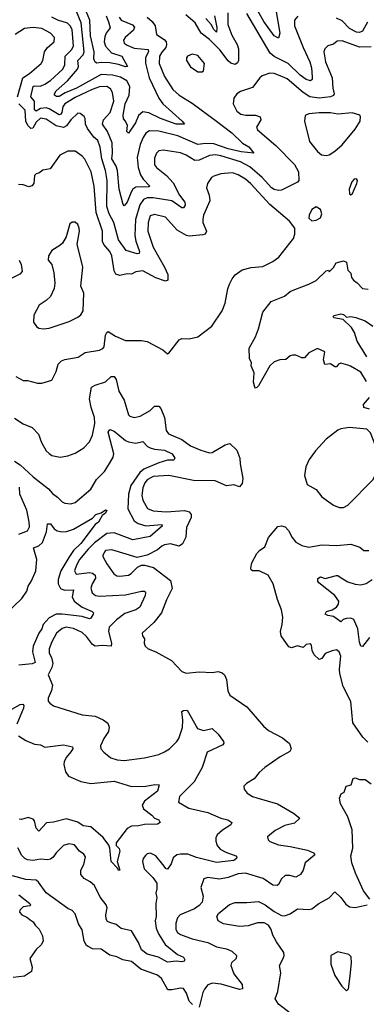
# Model space of a CAD drawing. Extents: x 1954678 to 2060275, y 904822 to 1016299.
# Tile 228 of 256: x 1983672 to 1986072, y 985367 to 992178. Entities that reach past the tile are written whole.
import ezdxf

# ---------------------------------------------------------------- set-up
doc = ezdxf.new("R2010")
doc.units = 0

msp = doc.modelspace()

# ---------------------------------------------------------------- linework, layer by layer
at = {"layer": '0CON20XD'}
for points in [[(1984270.2, 992205), (1984286.2, 992163.8), (1984299.3, 992120.7), (1984271.6, 992085), (1984261.6, 992058.4), (1984257.7, 992025), (1984265.1, 991995.1), (1984308.5, 991948.5), (1984380, 991925), (1984418.8, 991855), (1984405, 991850.6), (1984355, 991868.5), (1984295, 991878.7), (1984235, 991881.8), (1984205, 991876.9), (1984194, 991884), (1984186, 991906), (1984187.5, 991955), (1984161.7, 992065), (1984156.8, 992175), (1984112.4, 992285)], [(1984360.2, 992195), (1984375.4, 992175), (1984452.6, 992142.6), (1984466.5, 992125), (1984459.6, 992105), (1984401.8, 992055), (1984391.5, 992035), (1984395.5, 992015), (1984415, 992000.8), (1984465, 991981.1), (1984562.3, 991972.3), (1984563.8, 991955), (1984543.2, 991915), (1984542.3, 991877.7), (1984568, 991775), (1984635.7, 991635.7), (1984663.2, 991595), (1984797.5, 991475), (1984812.5, 991455), (1984755, 991455.9), (1984647.8, 991495), (1984565, 991534.2), (1984525, 991540.4), (1984495.3, 991515), (1984474.5, 991465), (1984425, 991393.8), (1984414.3, 991404.3), (1984418, 991445), (1984404.2, 991475), (1984391.7, 991491.7), (1984387.6, 991517.6), (1984403.3, 991595), (1984429.5, 991655), (1984434.1, 991715), (1984413.3, 991755), (1984371, 991781), (1984315, 991794.8), (1984235, 991797.9), (1984065.5, 991704.5), (1983987.6, 991672.4), (1983945, 991647.3), (1983926.3, 991646.3), (1983914, 991655), (1983911.9, 991665), (1983923.6, 991685), (1984003.7, 991755), (1984072.7, 991835), (1984079.8, 991855), (1984075.3, 991895), (1984112.4, 991935), (1984119.4, 991955), (1984098.1, 992155), (1984065.4, 992235.4)], [(1985112.5, 992225), (1985114.2, 992145), (1985141.3, 992071.3), (1985177.9, 992005), (1985187.6, 991975), (1985187.7, 991895), (1985180.4, 991879.6), (1985165, 991868.8), (1985135, 991876.7), (1985115, 991892.9), (1985058.2, 991968.2), (1984985, 992041.1), (1984929, 992085), (1984886.7, 992155), (1984821.4, 992211.4)], [(1985020.4, 992205), (1985035.8, 992124.2), (1985035, 992091.9), (1985015, 992109.4), (1984998.8, 992145), (1984961, 992185)], [(1985597.7, 992202.3), (1985574.5, 992175), (1985574.6, 992135), (1985633.8, 991985), (1985681.1, 991885), (1985691.6, 991845), (1985696.6, 991783.4), (1985696.4, 991763.6), (1985684.3, 991755.7), (1985655, 991763.4), (1985614.7, 991795), (1985530.6, 991875), (1985433.9, 991923.9), (1985405.8, 991945.8), (1985245, 992220.9)], [(1985444.3, 992245), (1985473.3, 992085), (1985465, 992048.8), (1985435, 992066.5), (1985361.6, 992165), (1985323.4, 992235)], [(1984555.6, 992195), (1984588.2, 992165), (1984608.8, 992135), (1984620, 992075), (1984671.4, 992041.4), (1984685.7, 992025), (1984689.4, 992005), (1984684.3, 991985), (1984655, 991953.8), (1984640.8, 991925), (1984636.6, 991875), (1984674.7, 991785), (1984731.2, 991695), (1984775.3, 991655.3), (1984865, 991599.5), (1985035.2, 991475.2), (1985140.8, 991395), (1985215, 991322.9), (1985257.8, 991297.8), (1985292.5, 991255), (1985205.7, 991264.3), (1985115, 991283.8), (1985015, 991318.3), (1984957.6, 991322.4), (1984905, 991315.3), (1984767.1, 991375), (1984635, 991406.7), (1984570, 991410), (1984545, 991392.9), (1984526.3, 991363.7), (1984506.3, 991313.7), (1984485.7, 991225), (1984492.7, 991155), (1984507.8, 991105), (1984525.9, 991075), (1984572.9, 991025), (1984565, 991020.4), (1984475, 991018.8), (1984456.2, 991005), (1984444.8, 990985.2), (1984415, 990915.6), (1984395, 990890), (1984389.5, 990899.5), (1984361.4, 991005), (1984349.6, 991135), (1984339.1, 991165), (1984308.8, 991215), (1984314.4, 991255), (1984312.3, 991325), (1984279.2, 991405), (1984245.2, 991455), (1984252.9, 991485), (1984297.5, 991535), (1984323.9, 991615), (1984315.3, 991675), (1984299.7, 991699.7), (1984275, 991715.7), (1984225, 991712.1), (1984174.5, 991695), (1984055, 991639.8), (1983985.1, 991594.9), (1983971.8, 991575), (1983964, 991535), (1983955, 991522.9), (1983945, 991520.2), (1983875, 991561.9), (1983855, 991567.9), (1983815, 991563.8), (1983785, 991545.2), (1983775.1, 991555.1), (1983775.1, 991584.9), (1983774.8, 991614.8), (1983750, 991645), (1983764.4, 991715), (1983775, 991721.2), (1983815, 991718.9), (1983845, 991731), (1983885, 991756.9), (1983971.1, 991835), (1983984.8, 991865.2), (1983987.3, 991925), (1984031.5, 991968.5), (1984043.4, 991995), (1984035, 992110), (1984022, 992135), (1984003, 992153), (1983935, 992174.8), (1983894.7, 992195)], [(1986079.3, 992160.7), (1986045, 992097.3), (1986025, 992088), (1986005, 992091), (1985955, 992115.8), (1985905, 992169.2), (1985865, 992189.3)], [(1983656.5, 991645), (1983693.8, 991776.2), (1983740, 991805), (1983821.4, 991875), (1983832.9, 991895), (1983843.8, 991956.2), (1983865.5, 991984.5), (1983910, 992025), (1983911.9, 992055), (1983885, 992084.4), (1983825, 992115.8), (1983765, 992123.3), (1983705, 992115.7), (1983640, 992075)], [(1986105, 991991), (1986025, 991987.4), (1985905, 992031.8), (1985871.2, 992028.8), (1985845, 992008.8), (1985805, 991996.2), (1985785, 991976.2), (1985777.1, 991955), (1985788.2, 991885), (1985834.8, 991774.8), (1985839.7, 991705), (1985848.9, 991665), (1985845, 991652.7), (1985823.3, 991645), (1985745, 991633.9), (1985680.6, 991645), (1985635, 991673.6), (1985525, 991769.3), (1985475, 991790.4), (1985435, 991804.6), (1985405, 991807.5), (1985351.3, 991788.7), (1985335, 991775.7), (1985285, 991709.1), (1985199.8, 991680.2), (1985175.8, 991665), (1985154.4, 991635), (1985150.6, 991595), (1985175.7, 991545), (1985202, 991525), (1985236.6, 991516.6), (1985305, 991516.6), (1985338.1, 991505), (1985340.9, 991485), (1985312.5, 991435), (1985318.8, 991415), (1985446.3, 991306.3), (1985575.3, 991175.3), (1985603.1, 991125), (1985605.4, 991064.6), (1985595, 991054.3), (1985485, 990998.5), (1985465, 990995.5), (1985435, 991003.2), (1985414.6, 991015), (1985350.3, 991085), (1985265, 991160.5), (1985201.8, 991195), (1985065, 991236.7), (1985027.4, 991242.6), (1984985, 991238.1), (1984915, 991205.2), (1984885, 991202.7), (1984825, 991240.4), (1984785, 991256.2), (1984665, 991275.6), (1984635, 991270), (1984619.2, 991255), (1984605, 991220), (1984605, 991173.8), (1984618.6, 991155), (1984688.9, 991098.9), (1984735, 991049.4), (1984778, 990965), (1984815.8, 990915.8), (1984817.7, 990895), (1984805, 990875.7), (1984795, 990875.6), (1984724.5, 990924.5), (1984595, 990946.6), (1984554.5, 990945.5), (1984528.8, 990935), (1984502.8, 990897.2), (1984472.9, 990795), (1984468.6, 990685), (1984475.8, 990645), (1984501.3, 990575), (1984498.7, 990561.3), (1984485, 990558.2), (1984410.3, 990580.3), (1984355.2, 990655), (1984324.5, 990774.5), (1984292, 990835), (1984275.6, 990885), (1984278.1, 991065), (1984266.5, 991135), (1984240.6, 991215), (1984228.2, 991295), (1984212, 991342), (1984185, 991366.2), (1984140.5, 991425), (1984127.2, 991455), (1984125.6, 991495), (1984117.6, 991507.6), (1984089.7, 991529.7), (1984075, 991531.4), (1984025, 991485.5), (1983997, 991443), (1983975, 991433), (1983924.1, 991444.1), (1983855, 991490), (1983815, 991495.7), (1983785, 991469.7), (1983763.1, 991426.9), (1983748.8, 991425), (1983728, 991445), (1983714.8, 991475), (1983711, 991551), (1983665.2, 991595)], [(1984935, 991816.2), (1984945, 991823.3), (1984951.2, 991875), (1984905, 991928.8), (1984865, 991940), (1984834, 991925), (1984825.8, 991914.2), (1984825.8, 991895), (1984855, 991851.2), (1984905, 991818), (1984935, 991816.2)], [(1985795, 991238.8), (1985815, 991243.8), (1985855, 991267.5), (1985905, 991312), (1985995, 991420), (1986030, 991475), (1986032.5, 991505), (1986026.4, 991516.4), (1985975, 991533.3), (1985875, 991524), (1985825, 991534.3), (1985745.5, 991534.5), (1985672.9, 991527.1), (1985647.5, 991515), (1985643.8, 991475), (1985678, 991335), (1985735, 991266), (1985762.7, 991242.7), (1985795, 991238.8)], [(1983825, 989663.8), (1983895, 989683.3), (1983925.5, 989744.5), (1983938.9, 989795), (1983961.7, 989818.3), (1983985, 989828.2), (1984076.4, 989843.6), (1984126.2, 989875), (1984225, 989892.9), (1984247.8, 989902.2), (1984257.8, 989915), (1984266.1, 989995), (1984275, 990014.3), (1984285, 990021.1), (1984335, 989989.6), (1984405, 989959.1), (1984515, 989958.6), (1984555, 989950.8), (1984663.6, 989893.6), (1984695, 989867.5), (1984705, 989870), (1984775, 989962.5), (1984795, 989972.5), (1984845, 989970), (1984905, 989983.8), (1985001.2, 990058.8), (1985074, 990165), (1985094.2, 990215.8), (1985113.4, 990316.6), (1985125, 990348.8), (1985143.1, 990385), (1985165, 990412), (1985213, 990447), (1985275, 990462.9), (1985355, 990469.4), (1985425.4, 990504.6), (1985465.4, 990534.6), (1985568.8, 990665), (1985576.7, 990695), (1985576.7, 990735), (1985540, 990785), (1985405, 990898.5), (1985273.2, 991043.2), (1985235, 991075.3), (1985184.4, 991105.6), (1985145, 991117.3), (1985116.3, 991116.3), (1985065, 991111.1), (1985015, 991095.8), (1985000, 991085), (1984971.2, 991045), (1984966.2, 991015), (1984984.5, 990964.5), (1984988.1, 990925), (1984945.6, 990825), (1984938.9, 990795), (1984940.5, 990775), (1984965.9, 990714.1), (1984956.2, 990695), (1984941.1, 990688.9), (1984845, 990681.2), (1984826, 990685), (1984761.5, 990721.5), (1984682.2, 990812.2), (1984605, 990830), (1984575, 990820), (1984561.6, 990775), (1984559.1, 990715), (1984595, 990604.4), (1984674.8, 990465), (1984696.6, 990415), (1984696.7, 990375), (1984681.3, 990368.7), (1984615, 990393.2), (1984525, 990441.1), (1984475, 990432.9), (1984445, 990417.7), (1984415, 990419.4), (1984365, 990408.2), (1984336.6, 990416.6), (1984325, 990440), (1984309.7, 990545), (1984295.4, 990575), (1984253.5, 990623.5), (1984244.3, 990644.3), (1984246.3, 990715), (1984201.7, 990845), (1984187.4, 991025), (1984166.6, 991125), (1984122.7, 991212.7), (1984105, 991234.4), (1984055, 991267.5), (1984005, 991268.6), (1983948.8, 991241.2), (1983883.1, 991146.9), (1983832.7, 991137.3), (1983805, 991116.7), (1983785, 991112.5), (1983775, 991100), (1983769.2, 991045), (1983755, 991027.5), (1983735, 991021.9), (1983695, 991035.6), (1983663.1, 991036.9)], [(1985965, 990966.7), (1985975, 990970), (1986006.1, 991043.9), (1986010, 991065), (1986005, 991077.5), (1985987.5, 991075), (1985971.2, 991055), (1985954.3, 991005.7), (1985955, 990973.3), (1985965, 990966.7)], [(1985695, 990787.5), (1985725, 990790), (1985755, 990807.5), (1985764, 990835), (1985755.8, 990865.8), (1985725, 990884), (1985695, 990864), (1985676.2, 990825), (1985673.3, 990805), (1985695, 990787.5)], [(1983835, 990038.6), (1983875, 990042.9), (1984015, 990091.2), (1984075, 990121.2), (1984095, 990136.2), (1984110.8, 990165), (1984116, 990285), (1984096.2, 990335), (1984110, 990465), (1984070, 990625), (1984086, 990715), (1984083.3, 990735), (1984075, 990760), (1984055, 990777.5), (1984035, 990777.5), (1984020, 990765), (1983993.3, 990675), (1983967.3, 990632.7), (1983950, 990615), (1983895, 990581.2), (1983872, 990545), (1983868.8, 990515), (1983893.9, 990483.9), (1983907.7, 990427.7), (1983916, 990355), (1983911.2, 990318.8), (1983885, 990264), (1983855, 990236.2), (1983805.9, 990204.1), (1983769.2, 990135), (1983768, 990085), (1983788.8, 990055), (1983805, 990044.2), (1983835, 990038.6)], [(1983667.8, 990515), (1983683.1, 990485), (1983690, 990435), (1983672.9, 990417.1), (1983612.4, 990387.6)], [(1986072.9, 989675), (1986035, 989740.6), (1985962.1, 989782.1), (1985943.1, 989786.9), (1985895, 989802.5), (1985879.2, 989795), (1985865, 989776.7), (1985855, 989776), (1985825, 989796.2), (1985785, 989792.5), (1985775.5, 989825), (1985785, 989880), (1985735, 989903.8), (1985675, 989873.3), (1985645, 989839.4), (1985625, 989839.1), (1985585, 989856.6), (1985561.9, 989858.1), (1985545, 989853.3), (1985515, 989827.5), (1985474.2, 989824.2), (1985435, 989811.9), (1985405, 989784.4), (1985325, 989645.8), (1985315, 989634), (1985305, 989630), (1985300, 989635), (1985289.7, 989669.7), (1985294.4, 989734.4), (1985273.9, 989783.9), (1985277.5, 989805), (1985264.1, 989834.1), (1985260, 989905), (1985304.4, 989985), (1985325, 990038.8), (1985355.6, 990155), (1985412.4, 990227.6), (1985505, 990265.7), (1985545, 990297.1), (1985577.8, 990312.2), (1985675, 990348), (1985725, 990373.8), (1985795, 990440.8), (1985810, 990445), (1985815, 990432.5), (1985845, 990464), (1985863.2, 990496.8), (1985915, 990510.8), (1985935, 990501.2), (1985944.4, 990445), (1985965.5, 990425.5), (1985969.4, 990395), (1985982.5, 990375), (1986008.3, 990358.3), (1986045, 990318.6), (1986085, 990312.9)], [(1986075.3, 989845.3), (1986007.5, 989955), (1985991.1, 990015), (1985968.4, 990048.4), (1985911.2, 990105), (1985846, 990115), (1985841.4, 990125), (1985848.9, 990131.1), (1985895, 990143.7), (1985915, 990138.2), (1985935, 990120.6), (1985964.6, 990125.4), (1985998.8, 990118.8), (1986065, 990095.6), (1986117.3, 990057.3)], [(1983635, 989421.8), (1983695, 989382.5), (1983757.8, 989357.8), (1983801.5, 989311.5), (1983822.2, 989252.2), (1983856, 989195), (1983875, 989176), (1983895, 989164), (1983952.3, 989152.3), (1984005, 989160), (1984055, 989180), (1984115, 989215.8), (1984155, 989256.7), (1984176.2, 989303.8), (1984191.5, 989385), (1984189.1, 989425), (1984167.7, 989495), (1984156.2, 989555), (1984170, 989635), (1984195, 989650), (1984265, 989673.1), (1984305, 989710), (1984325, 989710.6), (1984338.9, 989688.9), (1984357.3, 989607.3), (1984394.4, 989545), (1984424.3, 989445), (1984435, 989435.8), (1984465, 989425.6), (1984505, 989434.5), (1984574.6, 989475.4), (1984605, 989504.6), (1984635, 989505.5), (1984649.3, 989489.3), (1984675.3, 989425), (1984687.1, 989337.1), (1984703.1, 989313.1), (1984795, 989274.6), (1984855, 989230), (1984925, 989199.2), (1984985, 989180.9), (1985005, 989183.5), (1985095, 989238), (1985125.9, 989245.9), (1985175, 989200), (1985195.4, 989145), (1985199.2, 989105), (1985217.6, 989005), (1985211.2, 988968.8), (1985195, 988946.7), (1985155, 988960), (1985105, 988954.4), (1985025, 988987.5), (1984875, 988990.7), (1984705, 989024.7), (1984595, 989017), (1984554.7, 988995), (1984539, 988975), (1984525, 988939.2), (1984516.6, 988886.6), (1984524.6, 988855), (1984557.5, 988797.5), (1984595, 988781.5), (1984685, 988774.2), (1984813.2, 988783.2), (1984845, 988774.6), (1984860.3, 988755), (1984858.7, 988735), (1984826.2, 988665), (1984821.9, 988598.1), (1984798.7, 988551.3), (1984775, 988536.6), (1984715, 988551.1), (1984675.3, 988544.7), (1984655.8, 988535), (1984625, 988510.4), (1984555, 988473.1), (1984485, 988457.5), (1984310.9, 988510.9), (1984265, 988505.4), (1984246.7, 988475), (1984246.9, 988465), (1984276.2, 988415), (1984324.7, 988344.7), (1984345, 988330.5), (1984365, 988327.8), (1984425, 988336.2), (1984443.4, 988346.6), (1984488, 988392), (1984515, 988404.2), (1984535, 988405.7), (1984599.3, 988389.3), (1984715, 988299.2), (1984726.6, 988243.4), (1984687.8, 988165), (1984654.6, 988075), (1984601.2, 988008.8), (1984520, 987935), (1984522, 987915), (1984536.7, 987895), (1984533.8, 987865), (1984541.2, 987845), (1984562.5, 987825), (1984615, 987806), (1984723.3, 987745), (1984795, 987670), (1984825, 987656.7), (1984915, 987665.8), (1985005, 987661.4), (1985045, 987670), (1985075, 987660), (1985090, 987645), (1985103.4, 987613.4), (1985112.9, 987535), (1985127.5, 987505), (1985245.7, 987425), (1985360.3, 987290.3), (1985395, 987260), (1985490.5, 987210.5), (1985540.3, 987170.3), (1985552, 987135), (1985543.2, 987116.8), (1985475, 987078.2), (1985369.2, 987005), (1985329.1, 986970.9), (1985295, 986926), (1985243.3, 986895), (1985223.3, 986875), (1985226.2, 986855), (1985247.3, 986827.3), (1985284.4, 986804.4), (1985314.4, 986794.4), (1985456, 986755), (1985568.6, 986688.6), (1985611.2, 986655), (1985575, 986620), (1985506.8, 986603.2), (1985440, 986570), (1985388.8, 986525), (1985392, 986505), (1985405, 986493.5), (1985465, 986470), (1985545, 986459.2), (1985665, 986432.5), (1985706, 986415), (1985714, 986405), (1985712.3, 986397.7), (1985647.5, 986345), (1985634.3, 986295.7), (1985616.2, 986265), (1985585, 986247.1), (1985541.7, 986258.3), (1985510.9, 986259.1), (1985485, 986234), (1985465, 986196), (1985455, 986188.1), (1985425, 986190.4), (1985357.4, 986237.4), (1985235, 986274), (1985185, 986269.4), (1985116.2, 986243.8), (1985055, 986232.6), (1984974.6, 986245.4), (1984947.1, 986235), (1984925.6, 986175), (1984942.9, 986115), (1984935, 986074.2), (1984915, 986050), (1984882.9, 986027.1), (1984783, 985987), (1984764.4, 985965), (1984752.5, 985927.5), (1984753.1, 985885), (1984765.5, 985865), (1984785, 985849.6), (1984865, 985819.7), (1984974, 985795), (1985034.5, 985765.5), (1985105, 985751.5), (1985140, 985735), (1985172.5, 985705), (1985170, 985685), (1985139.2, 985655), (1985134.4, 985635), (1985155, 985577.5), (1985211.4, 985505), (1985215.6, 985474.4), (1985195, 985470.6), (1985066.4, 985506.4), (1985007, 985513), (1984975, 985500.9), (1984952, 985472), (1984940.7, 985449.3), (1984915, 985348)], [(1983645, 989708.8), (1983695, 989682.9), (1983725, 989682), (1983795, 989664), (1983825, 989663.8)], [(1986095, 989483.9), (1986054.5, 989495), (1986052.2, 989515), (1986094.5, 989565)], [(1983635, 989123.3), (1983675, 989097.8), (1983764.5, 989015), (1983872.2, 988932.2), (1983899.4, 988899.4), (1983934.8, 988874.8), (1983965, 988843.6), (1983985, 988833.5), (1984025, 988828.5), (1984055, 988838.5), (1984165, 988930), (1984203.3, 988996.7), (1984258.1, 989051.9), (1984293.2, 989106.8), (1984318.5, 989151.5), (1984323.3, 989175), (1984284.6, 989325), (1984295, 989342.5), (1984325, 989331.5), (1984405, 989267.5), (1984425, 989257.9), (1984475, 989249.1), (1984525, 989261.2), (1984556.1, 989226.1), (1984575, 989215.5), (1984605.9, 989205.9), (1984675, 989201.2), (1984728.6, 989175), (1984746, 989145), (1984738.3, 989131.7), (1984695, 989130.9), (1984635, 989113.2), (1984532.1, 989067.9), (1984503.7, 989046.3), (1984441.5, 988955), (1984425.2, 988895), (1984420.5, 988795), (1984465, 988711.8), (1984493.1, 988693.1), (1984545, 988675.8), (1984655, 988685.5), (1984659.2, 988675), (1984645, 988661.8), (1984575, 988603.3), (1984455, 988580.9), (1984325, 988628.9), (1984275, 988623.7), (1984190.2, 988559.8), (1984145, 988516.3), (1984087.1, 988445), (1984064.7, 988405), (1984051.2, 988365), (1984063.5, 988343.5), (1984155, 988352.9), (1984175, 988348.7), (1984195.3, 988335), (1984197.1, 988315), (1984172.9, 988275), (1984164.7, 988244.7), (1984173.2, 988213.2), (1984196, 988195), (1984225, 988190.6), (1984405, 988200.2), (1984515, 988225.5), (1984538, 988225), (1984543.1, 988213.1), (1984539.7, 988195), (1984504.4, 988115), (1984475.7, 988095), (1984400.2, 988069.8), (1984342.8, 988027.2), (1984291.5, 987975), (1984287.9, 987945), (1984308.6, 987865), (1984305, 987844.7), (1984245, 987849.5), (1984193.8, 987843.8), (1984176.8, 987856.8), (1984135, 987912.3), (1984105, 987938), (1984045, 987965.7), (1983994.2, 987975.8), (1983965, 987967.5), (1983926.2, 987935), (1983893.5, 987875), (1983876.1, 987825), (1983876.9, 987795), (1983893.1, 987765), (1983900.8, 987725), (1983895, 987698), (1983870, 987645), (1983900, 987575), (1983892.4, 987537.6), (1983869.2, 987485), (1983870, 987465), (1983879.7, 987449.7), (1983905, 987432.5), (1984105, 987369.4), (1984195, 987360.5), (1984250, 987335), (1984281.3, 987311.3), (1984290.4, 987285), (1984286.4, 987255), (1984254.5, 987205), (1984232.2, 987155), (1984234.4, 987134.4), (1984255, 987111.2), (1984302.6, 987072.6), (1984347.2, 987057.2), (1984395, 987053.8), (1984535, 987071.1), (1984635, 987096.2), (1984675, 987112.7), (1984709.1, 987135), (1984760, 987185), (1984773.2, 987206.8), (1984798.1, 987281.9), (1984801.9, 987331.9), (1984795, 987392.5), (1984805, 987400), (1984830.8, 987400.8), (1984902.9, 987275), (1984945, 987260.9), (1985005, 987273.8), (1985045, 987235.7), (1985084.2, 987185), (1985085.6, 987174.4), (1985078, 987162), (1984969.4, 987110.6), (1984934.5, 987005.5), (1984880, 986905), (1984779.4, 986805), (1984772.5, 986765), (1984842, 986725), (1984975, 986694.5), (1985065, 986654.4), (1985112.6, 986642.6), (1985141.2, 986625), (1985135, 986608.8), (1985077.3, 986572.7), (1985040.3, 986539.7), (1985030.9, 986519.1), (1985030, 986495), (1985038.5, 986465), (1985060, 986440), (1985098.8, 986418.8), (1985168.8, 986395), (1985176.2, 986385), (1985172.5, 986375), (1985155, 986361.8), (1985035, 986347.2), (1984895, 986381.8), (1984835, 986406.4), (1984785, 986405.6), (1984759.7, 986400.3), (1984735, 986380.8), (1984720, 986340), (1984695, 986301.2), (1984685, 986304), (1984662.7, 986335), (1984615, 986394.5), (1984577.6, 986412.4), (1984555, 986407.8), (1984542.4, 986397.6), (1984526.9, 986375), (1984521.8, 986355), (1984534.6, 986305), (1984593.3, 986243.3), (1984620.8, 986205), (1984621.5, 986165), (1984613.6, 986135), (1984621.2, 986105), (1984614.6, 986065), (1984616.7, 985975), (1984610.3, 985945), (1984615.9, 985895), (1984633.6, 985853.6), (1984680, 985780), (1984765, 985712.5), (1984805, 985693.8), (1984815.8, 985675), (1984810, 985665), (1984795, 985660.8), (1984755.9, 985665.9), (1984695, 985658.2), (1984632.8, 985692.8), (1984555, 985713.8), (1984514.6, 985745), (1984495.3, 985795), (1984446, 985875), (1984375, 985890.6), (1984339.1, 985919.1), (1984295, 985932.3), (1984279.6, 985939.6), (1984270.8, 985955), (1984267.3, 985985), (1984276.8, 986035), (1984271.5, 986055), (1984228.9, 986108.9), (1984189.4, 986189.4), (1984158.9, 986215), (1984117.3, 986237.3), (1984094.3, 986265), (1984094.2, 986294.2), (1984115.6, 986335), (1984126.9, 986386.9), (1984116.2, 986405), (1984085, 986426), (1984050.7, 986470.7), (1984013, 986477), (1983975, 986466.5), (1983923.8, 986415), (1983904.7, 986385.3), (1983885, 986370.5), (1983865, 986366.5), (1983815, 986370.9), (1983765, 986362.7), (1983726.4, 986366.4), (1983706.6, 986376.6), (1983687.3, 986397.3), (1983658.5, 986448.5)], [(1985885, 988803.8), (1985915, 988804.2), (1985945, 988820), (1986117.5, 988995), (1986140.7, 989039.3), (1986150.5, 989085), (1986154.4, 989185), (1986100.6, 989320.6), (1986075, 989344.4), (1985955.9, 989355.9), (1985895, 989348.6), (1985875, 989339.4), (1985795, 989275.8), (1985721.1, 989195), (1985675.6, 989135), (1985652.2, 989085), (1985644.5, 989024.5), (1985663.4, 988963.4), (1985725, 988928.8), (1985765, 988878), (1985845, 988818.8), (1985885, 988803.8)], [(1983665, 988619.3), (1983725, 988643.3), (1983739.3, 988670.7), (1983737.8, 988705), (1983720.3, 988785), (1983673.2, 988895), (1983670, 988945)], [(1983574.1, 988065.9), (1983687.2, 988175), (1983720.4, 988225), (1983730, 988260), (1983754.3, 988295.7), (1983783.1, 988365), (1983790.6, 988445), (1983766.7, 988525), (1983805, 988537.7), (1983829.2, 988560.8), (1983857.7, 988635), (1983865, 988690), (1983885, 988690), (1983910, 988655), (1983931.3, 988641.3), (1983965, 988635.7), (1983995, 988638.6), (1984045, 988653.5), (1984175, 988730), (1984198, 988755), (1984235, 988766.9), (1984265, 988787.8), (1984275.5, 988785), (1984266.9, 988765), (1984242.6, 988747.4), (1984217.7, 988702.3), (1984194.7, 988685.3), (1984095.2, 988555), (1984044.9, 988505.1), (1984011.8, 988458.2), (1983956.6, 988365), (1983937.7, 988305), (1983939.3, 988275), (1983954.4, 988244.4), (1983982.7, 988232.7), (1984043.8, 988235), (1984035.9, 988185), (1984048.9, 988155), (1984105, 988113.8), (1984174, 988085), (1984182, 988075), (1984180, 988065), (1984165, 988038.8), (1984155, 988032.9), (1984105, 988048.5), (1983966.1, 988066.1), (1983924.4, 988065.6), (1983875, 988040), (1983835.3, 987995), (1983825.8, 987965), (1983805.3, 987935), (1983765.7, 987845), (1983760, 987805), (1983778.2, 987731.8), (1983758.3, 987721.7), (1983665, 987712.1)], [(1986081.5, 987181.5), (1986048.1, 987215), (1985979.6, 987315), (1985965, 987462), (1985912.7, 987565), (1985887.6, 987655), (1985885.3, 987685), (1985894.6, 987774.6), (1985884.5, 987804.5), (1985865, 987818.1), (1985835, 987812.2), (1985786.1, 987793.9), (1985765, 987760), (1985745, 987753.3), (1985710, 987785), (1985696.7, 987815), (1985692.3, 987852.3), (1985685, 987861.2), (1985655, 987857.1), (1985635, 987836.2), (1985595, 987846.7), (1985555, 987834), (1985535, 987840), (1985481.8, 987915), (1985476.7, 987945), (1985490, 987995), (1985494.2, 988045.8), (1985485.8, 988095), (1985457.1, 988167.1), (1985426.7, 988275), (1985393.3, 988335), (1985330, 988365), (1985285, 988365.8), (1985275, 988373.3), (1985271.9, 988385), (1985279.1, 988420.9), (1985314.2, 988485), (1985333.2, 988506.8), (1985369.1, 988530.9), (1985393.8, 988595), (1985458.8, 988671.2), (1985485, 988677.5), (1985510.3, 988670.3), (1985533.3, 988645), (1985559.1, 988595), (1985585, 988563.3), (1985625, 988540), (1985675, 988528.5), (1985765, 988544.2), (1985865, 988541.1), (1985965, 988550.5), (1986028.1, 988528.1), (1986055, 988506.7), (1986090, 988505)], [(1986094.4, 987905), (1986045, 987841.2), (1986035, 987843.8), (1986025, 987872.5), (1986012.8, 987965), (1985985, 988030), (1985965, 988037.8), (1985935, 988036.4), (1985911.7, 988028.3), (1985895, 988013.3), (1985845, 988049.2), (1985805, 988055.4), (1985787.8, 988065), (1985795.6, 988085), (1985835, 988096.8), (1985865.7, 988115), (1985880, 988135), (1985881.1, 988155), (1985854.4, 988195), (1985743.2, 988283.2), (1985736.7, 988295), (1985737.3, 988312.7), (1985755, 988323.8), (1985786.6, 988313.4), (1985865, 988334.2), (1985875, 988334), (1985897.2, 988317.2), (1985945, 988290), (1985995, 988272.3), (1986035, 988269.6), (1986071.3, 988278.7), (1986113.4, 988306.6)], [(1983505, 987346.7), (1983675, 987440.8), (1983693.8, 987443.8), (1983699.6, 987435), (1983698.9, 987415), (1983652.9, 987305)], [(1983664.7, 987224.7), (1983715, 987192.9), (1983775, 987167.1), (1983815, 987162.5), (1983845, 987145.6), (1983975, 987162.7), (1984037.1, 987147.1), (1984040.8, 987135), (1984025, 987113.3), (1983992.9, 987075), (1983980.6, 987045), (1983978.2, 987025), (1983990, 986975), (1984010.8, 986945), (1984095, 986908.2), (1984165, 986895.4), (1984325, 986910.4), (1984446.8, 986873.2), (1984545, 986877.1), (1984608.2, 986888.2), (1984636.7, 986885), (1984625, 986842.5), (1984537, 986773), (1984520.8, 986745), (1984529.5, 986719.5), (1984587.5, 986675), (1984605, 986653.8), (1984635, 986644.2), (1984644.2, 986625), (1984625, 986613.5), (1984535, 986612), (1984495, 986602), (1984445, 986599.2), (1984415, 986583.8), (1984340, 986485), (1984340, 986465), (1984360, 986445), (1984365.7, 986425.7), (1984348, 986355), (1984365.8, 986295), (1984355, 986293.3), (1984348.3, 986308.3), (1984305, 986356), (1984296.2, 986446.2), (1984288.8, 986468.8), (1984250.7, 986520.7), (1984165, 986593.8), (1984112.5, 986602.5), (1984075, 986626.6), (1983995, 986650.3), (1983905, 986626.1), (1983857.1, 986622.9), (1983805, 986565.6), (1983785.8, 986585.8), (1983775.3, 986635.3), (1983765, 986647.1), (1983729.5, 986659.5), (1983685, 986646.5), (1983668.6, 986648.6)], [(1986096.7, 986095), (1986052.6, 986152.6), (1985997.1, 986275), (1985970.8, 986345), (1985964.2, 986395), (1985977.7, 986447.7), (1985972.9, 986575), (1985943.7, 986663.7), (1985894, 986755), (1985886.4, 986793.6), (1985897, 986823), (1985917.5, 986835), (1985933.3, 986876.7), (1985966.7, 986885), (1985980, 986930), (1985995, 986933.3), (1986025, 986922), (1986065, 986921.2), (1986105, 986891.4)], [(1984868.5, 985365), (1984845, 985390), (1984827.6, 985445), (1984805, 985476.2), (1984785, 985479.6), (1984725, 985466.6), (1984698.2, 985468.2), (1984654.6, 985545), (1984625, 985569.3), (1984510.5, 985610.5), (1984445, 985662.2), (1984385, 985674.6), (1984345, 985694.5), (1984297.2, 985707.2), (1984235, 985747.5), (1984175, 985751.1), (1984145, 985766.9), (1984134.4, 985775), (1984119.5, 985805), (1984105, 985883.3), (1984080, 985925), (1984055, 985994), (1984035, 986015.8), (1984005, 986030), (1983855, 986138.8), (1983801.3, 986211.3), (1983785, 986225.6), (1983715, 986230), (1983623.2, 986256.8)], [(1985543.8, 985305), (1985465, 985367.5), (1985441.4, 985405), (1985459.6, 985455), (1985479.2, 985585), (1985470.8, 985635), (1985497.1, 985685), (1985502.9, 985705), (1985500, 985725), (1985449.5, 985799.5), (1985425.7, 985845), (1985414.2, 985885), (1985394.5, 985914.5), (1985365, 985931.9), (1985319.1, 985930.9), (1985255, 985911.1), (1985195, 985904.5), (1985082.5, 985925), (1985046.2, 985945), (1985035.8, 985975), (1985048.1, 985995), (1985125, 986056.5), (1985165, 986072.5), (1985245, 986070.8), (1985325, 986078.6), (1985371.2, 986055), (1985435, 986009.2), (1985485, 985982), (1985505, 985980), (1985545, 985992), (1985595, 986027.1), (1985675, 986023.3), (1985695, 986027.8), (1985742.5, 986065), (1985815.4, 986104.6), (1985855, 986145.7), (1985896, 986106), (1985930.3, 986060.3), (1985955, 986042.2), (1985995, 986035.7), (1986076.7, 986055)], [(1983665, 986124.3), (1983741.2, 986065), (1983746.4, 986053.6), (1983742.5, 986047.5), (1983695, 986042.5), (1983672, 986018), (1983671.2, 986005), (1983686.2, 985985), (1983720.7, 985970.7), (1983745, 985951.2), (1983765, 985937.5), (1983778, 985915), (1983807.9, 985887.9), (1983830.4, 985840.4), (1983833.6, 985805), (1983820.4, 985779.6), (1983785, 985746), (1983742.9, 985685), (1983757.3, 985625), (1983752.9, 985595), (1983705, 985561.2), (1983626.9, 985553.1)], [(1985935, 985460), (1985947.5, 985475), (1985961.2, 985565), (1985968.8, 985655), (1985966, 985695), (1985951.7, 985711.7), (1985875, 985731.2), (1985826.7, 985705), (1985826.2, 985645), (1985855, 985567.5), (1985901.7, 985491.7), (1985935, 985460)]]:
    msp.add_lwpolyline(points, dxfattribs=at)

doc.saveas('drawing.dxf')
